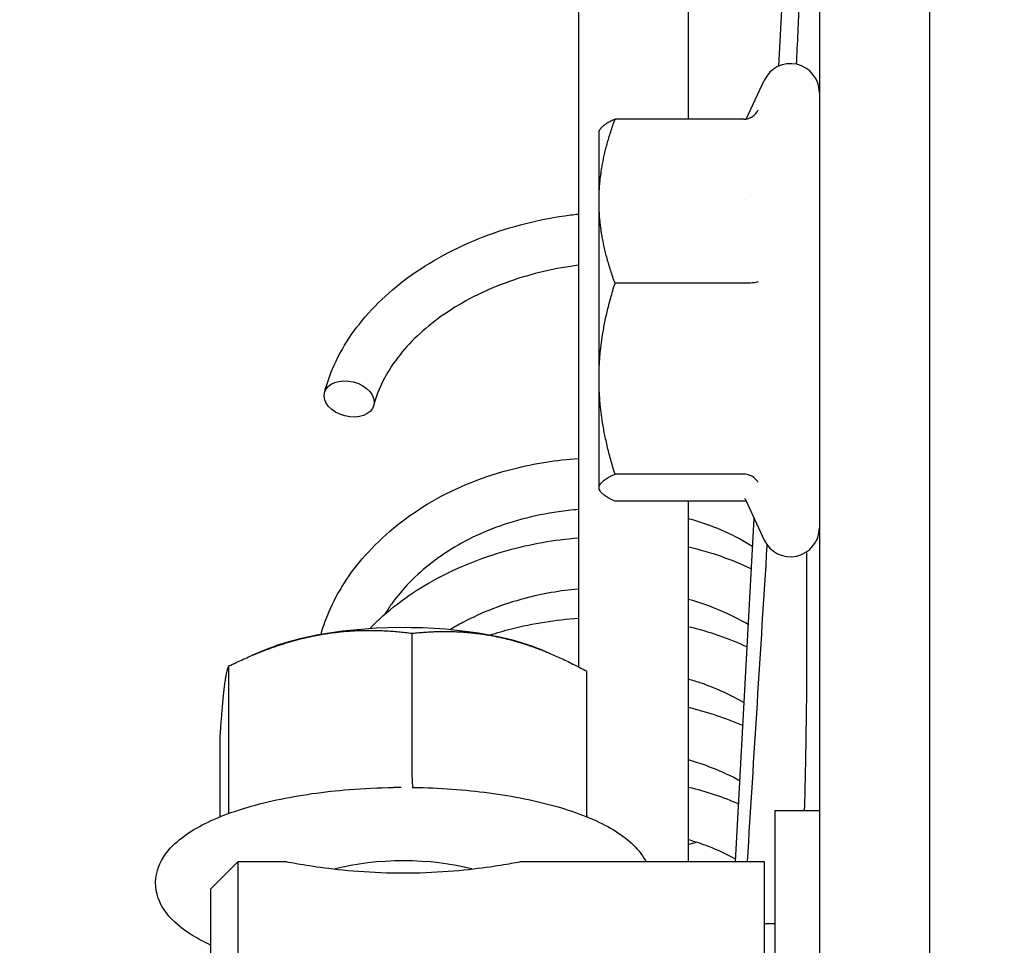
# Model space of a CAD drawing. Header units: millimetres. Extents: x 49320 to 60117, y -4209 to 20568.
# Tile 139 of 252: x 52404.47 to 52408.05, y 1688.68 to 1692.04. Entities that reach past the tile are written whole.
import ezdxf

# ---------------------------------------------------------------- set-up
doc = ezdxf.new("R2010")
doc.units = ezdxf.units.MM
doc.layers.add('_mt_hatch żelbet', color=8, linetype='Continuous', lineweight=9)
doc.layers.add('_mt_widok', color=253, linetype='Continuous')
doc.layers.add('ARCATA', color=4, linetype='Continuous')

# ---------------------------------------------------------------- blocks, each defined once
blk = doc.blocks.new('WINDA 1 DZ')
at = {"layer": 'ARCATA', "color": 5, "true_color": 0x1414ff}
for p, q in [((169.925, 87.7172), (169.925, 82.7564)), ((170.325, 84.7442), (170.325, 87.7172)), ((170.6526, 84.9369), (170.8, 87.6565)), ((170.8, 86.9112), (170.8, 83.5191)), ((171.2, 86.9112), (171.2, 83.5191)), ((170.5344, 84.7449), (170.5998, 84.8853)), ((170.5344, 84.7449), (170.5998, 84.8853)), ((170.526, 84.7442), (170.0581, 84.7442)), ((170.526, 84.7442), (170.0581, 84.7442)), ((170, 84.7009), (170.0032, 84.7065)), ((170, 84.7009), (170.0032, 84.7065)), ((170, 84.4464), (170, 84.7009)), ((170, 84.4464), (170, 84.7009)), ((170, 83.8019), (170, 84.4464)), ((170, 83.8019), (170, 84.4464)), ((170.5274, 84.4509), (170.5275, 84.4509)), ((170.5274, 84.4509), (170.5275, 84.4509)), ((170.526, 84.1486), (170.0581, 84.1486)), ((170.526, 84.1486), (170.0581, 84.1486)), ((170, 83.4064), (170, 83.8019)), ((170, 83.4064), (170, 83.8019)), ((170.8, 83.5191), (170.8, 76.4648)), ((170.8, 83.5191), (170.8, 76.4648)), ((171.2, 83.5191), (171.2, 76.4648)), ((171.2, 83.5191), (171.2, 76.4648)), ((170.526, 83.4553), (170.0581, 83.4553)), ((170.526, 83.4553), (170.0581, 83.4553)), ((170, 83.4009), (170, 83.4064)), ((170, 83.4009), (170, 83.4064)), ((170, 83.4009), (170.0032, 83.3953)), ((170, 83.4009), (170.0032, 83.3953)), ((170.5705, 83.4224), (170.5705, 83.4224)), ((170.5705, 83.4224), (170.5705, 83.4224)), ((170.5301, 83.366), (170.5998, 83.2165)), ((170.5301, 83.366), (170.5998, 83.2165)), ((170.526, 83.3576), (170.0581, 83.3576)), ((170.526, 83.3576), (170.0581, 83.3576)), ((170.325, 82.049), (170.325, 83.3576)), ((170.325, 82.049), (170.325, 83.3576)), ((170.4961, 82.049), (170.5636, 83.2943)), ((170.4961, 82.049), (170.5636, 83.2943)), ((169.3219, 82.3533), (169.3219, 82.878)), ((169.3219, 82.3533), (169.3219, 82.878)), ((168.7851, 82.8162), (168.7399, 82.7971)), ((168.7851, 82.8162), (168.7399, 82.7971)), ((169.7949, 82.8162), (169.8224, 82.8046)), ((169.7949, 82.8162), (169.8224, 82.8046)), ((168.6566, 82.2347), (168.6566, 82.7593)), ((168.6566, 82.2347), (168.6566, 82.7593)), ((169.9554, 82.2158), (169.9554, 82.7404)), ((169.9554, 82.2158), (169.9554, 82.7404)), ((168.6246, 82.2118), (168.6246, 82.503)), ((168.6246, 82.2118), (168.6246, 82.503)), ((169.258, 82.3183), (169.2536, 82.3182)), ((169.258, 82.3183), (169.2536, 82.3182)), ((169.3234, 82.3183), (169.3264, 82.3182)), ((169.3234, 82.3183), (169.3264, 82.3182)), ((170.64, 77.413), (170.64, 82.235)), ((170.64, 82.235), (170.8, 82.235)), ((170.64, 77.413), (170.64, 82.235)), ((170.64, 82.235), (170.8, 82.235)), ((168.59, 81.949), (168.69, 82.049)), ((168.59, 81.949), (168.69, 82.049)), ((168.69, 77.9378), (168.69, 82.049)), ((168.69, 82.049), (168.865, 82.049)), ((168.69, 77.9378), (168.69, 82.049)), ((168.69, 82.049), (168.865, 82.049)), ((169.715, 82.049), (170.6, 82.049)), ((169.715, 82.049), (170.6, 82.049)), ((170.6, 82.049), (170.6, 77.599)), ((170.6, 82.049), (170.6, 77.599)), ((168.59, 81.949), (168.59, 77.8983)), ((168.59, 81.949), (168.59, 77.8983)), ((170.6, 81.824), (170.64, 81.824)), ((170.6, 81.824), (170.64, 81.824))]:
    blk.add_line(p, q, dxfattribs=at)
for centre, start, end in [((170.695, 84.8409), 0, 155), ((170.695, 84.8409), 0, 155), ((170.695, 83.2609), 205, 0), ((170.695, 83.2609), 205, 0)]:
    blk.add_arc(centre, 0.105, start, end, dxfattribs=at)
blk.add_ellipse((169.0929, 83.7286), major_axis=(-0.0896, 0.0229), ratio=0.687305, dxfattribs=at)
blk.add_ellipse((169.0929, 83.7286), major_axis=(-0.0896, 0.0229), ratio=0.687305, dxfattribs=at)
for centre, major_axis, start_param, end_param in [((169.29, 82.6763), (-0.65, 0), 4.14621, 5.193407), ((169.29, 82.6763), (-0.65, 0), 4.14621, 5.193407), ((169.29, 82.6763), (-0.65, 0), 5.193407, 5.601823), ((169.29, 82.6763), (-0.65, 0), 5.193407, 5.601823), ((169.29, 82.6763), (0.65, 0), 0.681362, 1.004617), ((169.29, 82.6763), (0.65, 0), 0.681362, 1.004617), ((169.29, 81.915), (0.4, 0), 0.901035, 2.240558), ((169.29, 81.915), (0.4, 0), 0.901035, 2.240558)]:
    blk.add_ellipse(centre, major_axis=major_axis, ratio=0.34175, start_param=start_param, end_param=end_param, dxfattribs=at)
for points, knots in [([(170.7171, 84.9435), (170.7209, 85.0201), (170.7246, 85.0976), (170.733, 85.288), (170.7376, 85.4017), (170.7453, 85.611), (170.7484, 85.7091), (170.753, 85.8777), (170.7544, 85.95), (170.755, 86.0182), (170.755, 86.0314), (170.755, 86.0432)], [0.465136, 0.465136, 0.465136, 0.465136, 0.694566, 0.694566, 1.04178, 1.04178, 1.392806, 1.392806, 1.748733, 1.748733, 1.843864, 1.843864, 1.843864, 1.843864]), ([(170.526, 84.7442), (170.5372, 84.7442), (170.548, 84.748), (170.566, 84.7603), (170.5731, 84.7687), (170.5778, 84.778)], [0.0000000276, 0.0000000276, 0.0000000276, 0.0000000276, 0.0003324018, 0.0003324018, 0.0006648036, 0.0006648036, 0.0006648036, 0.0006648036]), ([(170.526, 84.7442), (170.5372, 84.7442), (170.548, 84.748), (170.566, 84.7603), (170.5731, 84.7687), (170.5778, 84.778)], [0.0000000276, 0.0000000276, 0.0000000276, 0.0000000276, 0.0003324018, 0.0003324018, 0.0006648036, 0.0006648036, 0.0006648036, 0.0006648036]), ([(169.0033, 83.7515), (169.0232, 83.8288), (169.0599, 83.9048), (169.1617, 84.0456), (169.2289, 84.112), (169.3866, 84.228), (169.48, 84.2785), (169.6792, 84.3553), (169.7876, 84.3825), (169.9057, 84.3977), (169.9154, 84.3988), (169.925, 84.3998)], [0, 0, 0, 0, 0.306718, 0.306718, 0.622651, 0.622651, 0.949637, 0.949637, 1.277989, 1.277989, 1.307012, 1.307012, 1.307012, 1.307012]), ([(169.0033, 83.7515), (169.0232, 83.8288), (169.0599, 83.9048), (169.1617, 84.0456), (169.2289, 84.112), (169.3866, 84.228), (169.48, 84.2785), (169.6792, 84.3553), (169.7876, 84.3825), (169.9057, 84.3977), (169.9154, 84.3988), (169.925, 84.3998)], [0, 0, 0, 0, 0.306718, 0.306718, 0.622651, 0.622651, 0.949637, 0.949637, 1.277989, 1.277989, 1.307012, 1.307012, 1.307012, 1.307012]), ([(169.925, 84.2138), (169.9156, 84.2127), (169.9062, 84.2114), (169.8101, 84.1972), (169.7237, 84.1746), (169.5651, 84.1131), (169.4909, 84.0736), (169.3645, 83.9838), (169.3106, 83.9325), (169.2269, 83.8231), (169.1974, 83.7635), (169.1825, 83.7056)], [1.368818, 1.368818, 1.368818, 1.368818, 1.397166, 1.397166, 1.660418, 1.660418, 1.923601, 1.923601, 2.185396, 2.185396, 2.461279, 2.461279, 2.461279, 2.461279]), ([(169.925, 84.2138), (169.9156, 84.2127), (169.9062, 84.2114), (169.8101, 84.1972), (169.7237, 84.1746), (169.5651, 84.1131), (169.4909, 84.0736), (169.3645, 83.9838), (169.3106, 83.9325), (169.2269, 83.8231), (169.1974, 83.7635), (169.1825, 83.7056)], [1.368818, 1.368818, 1.368818, 1.368818, 1.397166, 1.397166, 1.660418, 1.660418, 1.923601, 1.923601, 2.185396, 2.185396, 2.461279, 2.461279, 2.461279, 2.461279]), ([(170.5778, 84.1533), (170.5731, 84.152), (170.566, 84.1508), (170.548, 84.1491), (170.5372, 84.1486), (170.526, 84.1486)], [-0.0000046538, -0.0000046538, -0.0000046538, -0.0000046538, 0.000330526, 0.000330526, 0.000665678, 0.000665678, 0.000665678, 0.000665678]), ([(170.5778, 84.1533), (170.5731, 84.152), (170.566, 84.1508), (170.548, 84.1491), (170.5372, 84.1486), (170.526, 84.1486)], [-0.0000046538, -0.0000046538, -0.0000046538, -0.0000046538, 0.000330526, 0.000330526, 0.000665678, 0.000665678, 0.000665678, 0.000665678]), ([(168.9907, 82.8735), (168.9996, 82.9057), (169.0111, 82.9374), (169.0579, 83.0407), (169.1046, 83.1097), (169.2257, 83.2419), (169.3045, 83.305), (169.4824, 83.4083), (169.5846, 83.449), (169.7665, 83.4945), (169.8458, 83.5069), (169.925, 83.5127)], [424.121911, 424.121911, 424.121911, 424.121911, 424.243249, 424.243249, 424.530587, 424.530587, 424.856341, 424.856341, 425.186645, 425.186645, 425.424096, 425.424096, 425.424096, 425.424096]), ([(168.9907, 82.8735), (168.9996, 82.9057), (169.0111, 82.9374), (169.0579, 83.0407), (169.1046, 83.1097), (169.2257, 83.2419), (169.3045, 83.305), (169.4824, 83.4083), (169.5846, 83.449), (169.7665, 83.4945), (169.8458, 83.5069), (169.925, 83.5127)], [424.121911, 424.121911, 424.121911, 424.121911, 424.243249, 424.243249, 424.530587, 424.530587, 424.856341, 424.856341, 425.186645, 425.186645, 425.424096, 425.424096, 425.424096, 425.424096]), ([(170.5778, 83.4262), (170.5778, 83.4262), (170.5778, 83.4262), (170.5778, 83.4262), (170.5778, 83.4262), (170.5778, 83.4262), (170.5778, 83.4262), (170.5778, 83.4262), (170.5778, 83.4262), (170.5778, 83.4263), (170.5777, 83.4263), (170.5776, 83.4265), (170.5775, 83.4267), (170.5772, 83.4273), (170.5769, 83.4278), (170.5756, 83.4298), (170.5745, 83.4313), (170.569, 83.4381), (170.5635, 83.4429), (170.5511, 83.4501), (170.5444, 83.4527), (170.5336, 83.4549), (170.5298, 83.4553), (170.526, 83.4553)], [0, 0, 0, 0, 0.00000105, 0.00000105, 0.00000546, 0.00000546, 0.00001104, 0.00001104, 0.00002031, 0.00002031, 0.0000518, 0.0000518, 0.00014375, 0.00014375, 0.00045571, 0.00045571, 0.00145539, 0.00145539, 0.00517187, 0.00517187, 0.00856567, 0.00856567, 0.01034659, 0.01034659, 0.01034659, 0.01034659]), ([(170.5778, 83.4262), (170.5778, 83.4262), (170.5778, 83.4262), (170.5778, 83.4262), (170.5778, 83.4262), (170.5778, 83.4262), (170.5778, 83.4262), (170.5778, 83.4262), (170.5778, 83.4262), (170.5778, 83.4263), (170.5777, 83.4263), (170.5776, 83.4265), (170.5775, 83.4267), (170.5772, 83.4273), (170.5769, 83.4278), (170.5756, 83.4298), (170.5745, 83.4313), (170.569, 83.4381), (170.5635, 83.4429), (170.5511, 83.4501), (170.5444, 83.4527), (170.5336, 83.4549), (170.5298, 83.4553), (170.526, 83.4553)], [0, 0, 0, 0, 0.00000105, 0.00000105, 0.00000546, 0.00000546, 0.00001104, 0.00001104, 0.00002031, 0.00002031, 0.0000518, 0.0000518, 0.00014375, 0.00014375, 0.00045571, 0.00045571, 0.00145539, 0.00145539, 0.00517187, 0.00517187, 0.00856567, 0.00856567, 0.01034659, 0.01034659, 0.01034659, 0.01034659]), ([(169.925, 83.3272), (169.9011, 83.3252), (169.8772, 83.3225), (169.7637, 83.3062), (169.6745, 83.2829), (169.5203, 83.2192), (169.4522, 83.1797), (169.3354, 83.0898), (169.2852, 83.0382), (169.2381, 82.9718), (169.23, 82.9594), (169.2224, 82.9468)], [1.2743424, 1.2743424, 1.2743424, 1.2743424, 1.3461087, 1.3461087, 1.6187073, 1.6187073, 1.8699639, 1.8699639, 2.1236281, 2.1236281, 2.180751, 2.180751, 2.180751, 2.180751]), ([(169.925, 83.3272), (169.9011, 83.3252), (169.8772, 83.3225), (169.7637, 83.3062), (169.6745, 83.2829), (169.5203, 83.2192), (169.4522, 83.1797), (169.3354, 83.0898), (169.2852, 83.0382), (169.2381, 82.9718), (169.23, 82.9594), (169.2224, 82.9468)], [1.2743424, 1.2743424, 1.2743424, 1.2743424, 1.3461087, 1.3461087, 1.6187073, 1.6187073, 1.8699639, 1.8699639, 2.1236281, 2.1236281, 2.180751, 2.180751, 2.180751, 2.180751]), ([(170.558, 83.1917), (170.497, 83.2313), (170.424, 83.2651), (170.3378, 83.2905), (170.3314, 83.2923), (170.325, 83.294)], [0.5717561, 0.5717561, 0.5717561, 0.5717561, 0.8419408, 0.8419408, 0.8633813, 0.8633813, 0.8633813, 0.8633813]), ([(170.558, 83.1917), (170.497, 83.2313), (170.424, 83.2651), (170.3378, 83.2905), (170.3314, 83.2923), (170.325, 83.294)], [0.5717561, 0.5717561, 0.5717561, 0.5717561, 0.8419408, 0.8419408, 0.8633813, 0.8633813, 0.8633813, 0.8633813]), ([(169.1677, 82.8944), (169.2284, 82.9582), (169.3024, 83.0144), (169.4699, 83.1107), (169.5666, 83.1507), (169.7501, 83.202), (169.8376, 83.2176), (169.925, 83.2242)], [418.3656217, 418.3656217, 418.3656217, 418.3656217, 418.6640355, 418.6640355, 418.9813171, 418.9813171, 419.2431739, 419.2431739, 419.2431739, 419.2431739]), ([(169.1677, 82.8944), (169.2284, 82.9582), (169.3024, 83.0144), (169.4699, 83.1107), (169.5666, 83.1507), (169.7501, 83.202), (169.8376, 83.2176), (169.925, 83.2242)], [418.3656217, 418.3656217, 418.3656217, 418.3656217, 418.6640355, 418.6640355, 418.9813171, 418.9813171, 419.2431739, 419.2431739, 419.2431739, 419.2431739]), ([(169.925, 83.0385), (169.8593, 83.0327), (169.7937, 83.0212), (169.6512, 82.9834), (169.5743, 82.9535), (169.4895, 82.9087), (169.474, 82.8999), (169.4588, 82.8908)], [6.490136, 6.490136, 6.490136, 6.490136, 6.6871866, 6.6871866, 6.9388641, 6.9388641, 6.9968371, 6.9968371, 6.9968371, 6.9968371]), ([(169.925, 83.0385), (169.8593, 83.0327), (169.7937, 83.0212), (169.6512, 82.9834), (169.5743, 82.9535), (169.4895, 82.9087), (169.474, 82.8999), (169.4588, 82.8908)], [6.490136, 6.490136, 6.490136, 6.490136, 6.6871866, 6.6871866, 6.9388641, 6.9388641, 6.9968371, 6.9968371, 6.9968371, 6.9968371]), ([(170.5427, 82.9089), (170.5189, 82.9231), (170.4936, 82.9364), (170.4231, 82.9689), (170.3752, 82.9865), (170.325, 83.0008)], [5.8092265, 5.8092265, 5.8092265, 5.8092265, 5.9097027, 5.9097027, 6.0774353, 6.0774353, 6.0774353, 6.0774353]), ([(170.5427, 82.9089), (170.5189, 82.9231), (170.4936, 82.9364), (170.4231, 82.9689), (170.3752, 82.9865), (170.325, 83.0008)], [5.8092265, 5.8092265, 5.8092265, 5.8092265, 5.9097027, 5.9097027, 6.0774353, 6.0774353, 6.0774353, 6.0774353]), ([(169.603, 82.871), (169.6289, 82.8794), (169.6552, 82.8871), (169.7605, 82.9139), (169.8428, 82.9268), (169.925, 82.9326)], [412.7331066, 412.7331066, 412.7331066, 412.7331066, 412.816022, 412.816022, 413.0623938, 413.0623938, 413.0623938, 413.0623938]), ([(169.603, 82.871), (169.6289, 82.8794), (169.6552, 82.8871), (169.7605, 82.9139), (169.8428, 82.9268), (169.925, 82.9326)], [412.7331066, 412.7331066, 412.7331066, 412.7331066, 412.816022, 412.816022, 413.0623938, 413.0623938, 413.0623938, 413.0623938]), ([(170.7465, 82.235), (170.7478, 82.2843), (170.749, 82.3333), (170.7524, 82.4968), (170.754, 82.6096), (170.7549, 82.7476), (170.755, 82.7829), (170.755, 82.8167)], [1.209476, 1.209476, 1.209476, 1.209476, 1.3570696, 1.3570696, 1.7121224, 1.7121224, 1.8401969, 1.8401969, 1.8401969, 1.8401969]), ([(170.7465, 82.235), (170.7478, 82.2843), (170.749, 82.3333), (170.7524, 82.4968), (170.754, 82.6096), (170.7549, 82.7476), (170.755, 82.7829), (170.755, 82.8167)], [1.209476, 1.209476, 1.209476, 1.209476, 1.3570696, 1.3570696, 1.7121224, 1.7121224, 1.8401969, 1.8401969, 1.8401969, 1.8401969]), ([(170.5273, 82.625), (170.4807, 82.6527), (170.4285, 82.677), (170.357, 82.7015), (170.3411, 82.7064), (170.325, 82.711)], [11.0440292, 11.0440292, 11.0440292, 11.0440292, 11.2400275, 11.2400275, 11.2940122, 11.2940122, 11.2940122, 11.2940122]), ([(170.5273, 82.625), (170.4807, 82.6527), (170.4285, 82.677), (170.357, 82.7015), (170.3411, 82.7064), (170.325, 82.711)], [11.0440292, 11.0440292, 11.0440292, 11.0440292, 11.2400275, 11.2400275, 11.2940122, 11.2940122, 11.2940122, 11.2940122]), ([(170.5119, 82.3418), (170.5037, 82.3464), (170.4952, 82.3509), (170.4374, 82.38), (170.3827, 82.4013), (170.325, 82.418)], [16.2804695, 16.2804695, 16.2804695, 16.2804695, 16.3142814, 16.3142814, 16.5081583, 16.5081583, 16.5081583, 16.5081583]), ([(170.5119, 82.3418), (170.5037, 82.3464), (170.4952, 82.3509), (170.4374, 82.38), (170.3827, 82.4013), (170.325, 82.418)], [16.2804695, 16.2804695, 16.2804695, 16.2804695, 16.3142814, 16.3142814, 16.5081583, 16.5081583, 16.5081583, 16.5081583]), ([(169.3219, 82.3533), (169.3219, 82.3422), (169.3221, 82.3332), (169.3225, 82.3272), (169.3228, 82.3212), (169.3232, 82.3183), (169.3237, 82.3183)], [0.0000000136, 0.0000000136, 0.0000000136, 0.0000000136, 0.0003491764, 0.0003491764, 0.0003491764, 0.0006983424, 0.0006983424, 0.0006983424, 0.0006983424]), ([(169.3219, 82.3533), (169.3219, 82.3422), (169.3221, 82.3332), (169.3225, 82.3272), (169.3228, 82.3212), (169.3232, 82.3183), (169.3237, 82.3183)], [0.0000000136, 0.0000000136, 0.0000000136, 0.0000000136, 0.0003491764, 0.0003491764, 0.0003491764, 0.0006983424, 0.0006983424, 0.0006983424, 0.0006983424]), ([(168.59, 81.746), (168.5661, 81.757), (168.5441, 81.7687), (168.4697, 81.8146), (168.4276, 81.8534), (168.3892, 81.9381), (168.3857, 81.9793), (168.4065, 82.0508), (168.4268, 82.081), (168.4912, 82.1449), (168.542, 82.176), (168.6681, 82.2312), (168.7446, 82.2546), (168.9112, 82.2905), (169.0007, 82.3033), (169.1462, 82.3149), (169.1998, 82.3175), (169.2536, 82.3182)], [8.220822, 8.220822, 8.220822, 8.220822, 8.35248, 8.35248, 8.704958, 8.704958, 8.957645, 8.957645, 9.189669, 9.189669, 9.521374, 9.521374, 9.867119, 9.867119, 10.199357, 10.199357, 10.387119, 10.387119, 10.387119, 10.387119]), ([(168.59, 81.746), (168.5661, 81.757), (168.5441, 81.7687), (168.4697, 81.8146), (168.4276, 81.8534), (168.3892, 81.9381), (168.3857, 81.9793), (168.4065, 82.0508), (168.4268, 82.081), (168.4912, 82.1449), (168.542, 82.176), (168.6681, 82.2312), (168.7446, 82.2546), (168.9112, 82.2905), (169.0007, 82.3033), (169.1462, 82.3149), (169.1998, 82.3175), (169.2536, 82.3182)], [8.220822, 8.220822, 8.220822, 8.220822, 8.35248, 8.35248, 8.704958, 8.704958, 8.957645, 8.957645, 9.189669, 9.189669, 9.521374, 9.521374, 9.867119, 9.867119, 10.199357, 10.199357, 10.387119, 10.387119, 10.387119, 10.387119]), ([(169.3264, 82.3182), (169.4201, 82.3169), (169.5131, 82.3103), (169.6894, 82.2869), (169.7725, 82.2702), (169.922, 82.2273), (169.988, 82.2011), (170.0982, 82.1378), (170.1424, 82.1004), (170.1691, 82.0516), (170.1698, 82.0503), (170.1704, 82.049)], [4.188486, 4.188486, 4.188486, 4.188486, 4.51538, 4.51538, 4.844288, 4.844288, 5.180452, 5.180452, 5.532252, 5.532252, 5.541942, 5.541942, 5.541942, 5.541942]), ([(169.3264, 82.3182), (169.4201, 82.3169), (169.5131, 82.3103), (169.6894, 82.2869), (169.7725, 82.2702), (169.922, 82.2273), (169.988, 82.2011), (170.0982, 82.1378), (170.1424, 82.1004), (170.1691, 82.0516), (170.1698, 82.0503), (170.1704, 82.049)], [4.188486, 4.188486, 4.188486, 4.188486, 4.51538, 4.51538, 4.844288, 4.844288, 5.180452, 5.180452, 5.532252, 5.532252, 5.541942, 5.541942, 5.541942, 5.541942]), ([(170.4965, 82.0578), (170.4656, 82.0748), (170.4325, 82.0902), (170.3743, 82.1127), (170.35, 82.1208), (170.325, 82.1281)], [21.5151201, 21.5151201, 21.5151201, 21.5151201, 21.6405648, 21.6405648, 21.72457, 21.72457, 21.72457, 21.72457]), ([(170.4965, 82.0578), (170.4656, 82.0748), (170.4325, 82.0902), (170.3743, 82.1127), (170.35, 82.1208), (170.325, 82.1281)], [21.5151201, 21.5151201, 21.5151201, 21.5151201, 21.6405648, 21.6405648, 21.72457, 21.72457, 21.72457, 21.72457]), ([(168.865, 82.049), (168.865, 82.049), (168.8757, 82.0468), (168.9191, 82.0391), (168.9518, 82.0337), (169.0271, 82.0234), (169.0748, 82.0179), (169.1795, 82.0101), (169.2365, 82.0079), (169.29, 82.0079), (169.3435, 82.0079), (169.4005, 82.0101), (169.5052, 82.0179), (169.5529, 82.0234), (169.6282, 82.0337), (169.6609, 82.0391), (169.7043, 82.0468), (169.715, 82.049), (169.715, 82.049), (169.715, 82.049), (169.715, 82.049)], [1.926201, 1.926201, 1.926201, 1.926201, 2.086714, 2.086714, 2.247227, 2.247227, 2.407747, 2.407747, 2.568268, 2.568268, 2.568268, 2.728788, 2.728788, 2.889309, 2.889309, 3.049822, 3.049822, 3.210335, 3.210335, 3.210974, 3.210974, 3.210974, 3.210974]), ([(168.865, 82.049), (168.865, 82.049), (168.8757, 82.0468), (168.9191, 82.0391), (168.9518, 82.0337), (169.0271, 82.0234), (169.0748, 82.0179), (169.1795, 82.0101), (169.2365, 82.0079), (169.29, 82.0079), (169.3435, 82.0079), (169.4005, 82.0101), (169.5052, 82.0179), (169.5529, 82.0234), (169.6282, 82.0337), (169.6609, 82.0391), (169.7043, 82.0468), (169.715, 82.049), (169.715, 82.049), (169.715, 82.049), (169.715, 82.049)], [1.926201, 1.926201, 1.926201, 1.926201, 2.086714, 2.086714, 2.247227, 2.247227, 2.407747, 2.407747, 2.568268, 2.568268, 2.568268, 2.728788, 2.728788, 2.889309, 2.889309, 3.049822, 3.049822, 3.210335, 3.210335, 3.210974, 3.210974, 3.210974, 3.210974])]:
    blk.add_open_spline(points, degree=3, knots=knots, dxfattribs=at)
for points, weights in [([(170, 84.4464), (170, 84.5846), (170.0581, 84.7442)], [1.83401555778, 1.83401555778, 1.70233916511]), ([(170, 84.4464), (170, 84.5846), (170.0581, 84.7442)], [1.83401555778, 1.83401555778, 1.70233916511]), ([(170.0581, 84.7442), (170.0134, 84.7241), (170.0032, 84.7065)], [1.70233916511, 1.80190364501, 1.82618442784]), ([(170.0581, 84.7442), (170.0134, 84.7241), (170.0032, 84.7065)], [1.70233916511, 1.80190364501, 1.82618442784]), ([(170.0581, 84.1486), (170, 84.3082), (170, 84.4464)], [1.70233916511, 1.83401555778, 1.83401555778]), ([(170.0581, 84.1486), (170, 84.3082), (170, 84.4464)], [1.70233916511, 1.83401555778, 1.83401555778]), ([(170, 83.8019), (170, 83.9628), (170.0581, 84.1486)], [1.83401560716, 1.83401560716, 1.70233921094]), ([(170, 83.8019), (170, 83.9628), (170.0581, 84.1486)], [1.83401560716, 1.83401560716, 1.70233921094]), ([(170.0581, 83.4553), (170, 83.641), (170, 83.8019)], [1.70233921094, 1.83401560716, 1.83401560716]), ([(170.0581, 83.4553), (170, 83.641), (170, 83.8019)], [1.70233921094, 1.83401560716, 1.83401560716]), ([(170, 83.4064), (170, 83.4291), (170.0581, 83.4553)], [1.83401555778, 1.83401555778, 1.70233916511]), ([(170, 83.4064), (170, 83.4291), (170.0581, 83.4553)], [1.83401555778, 1.83401555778, 1.70233916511]), ([(170.0581, 83.3576), (170, 83.3837), (170, 83.4064)], [1.70233916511, 1.83401555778, 1.83401555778]), ([(170.0581, 83.3576), (170, 83.3837), (170, 83.4064)], [1.70233916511, 1.83401555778, 1.83401555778]), ([(168.6566, 82.7593), (168.8349, 82.8457), (168.9893, 82.8732)], [1.81405924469, 1.95437721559, 1.95437721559]), ([(168.6566, 82.7593), (168.8349, 82.8457), (168.9893, 82.8732)], [1.81405924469, 1.95437721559, 1.95437721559]), ([(168.9893, 82.8732), (169.1437, 82.9007), (169.3219, 82.878)], [1.95437721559, 1.95437721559, 1.81405924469]), ([(168.9893, 82.8732), (169.1437, 82.9007), (169.3219, 82.878)], [1.95437721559, 1.95437721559, 1.81405924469]), ([(169.3219, 82.878), (169.4917, 82.8957), (169.6387, 82.8637)], [1.81407610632, 1.95439538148, 1.95439538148]), ([(169.3219, 82.878), (169.4917, 82.8957), (169.6387, 82.8637)], [1.81407610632, 1.95439538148, 1.95439538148]), ([(169.6387, 82.8637), (169.7857, 82.8318), (169.9554, 82.7404)], [1.95439538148, 1.95439538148, 1.81407610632]), ([(169.6387, 82.8637), (169.7857, 82.8318), (169.9554, 82.7404)], [1.95439538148, 1.95439538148, 1.81407610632]), ([(168.6406, 82.6857), (168.648, 82.7452), (168.6566, 82.7593)], [1.95437721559, 1.95437721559, 1.81405924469]), ([(168.6406, 82.6857), (168.648, 82.7452), (168.6566, 82.7593)], [1.95437721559, 1.95437721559, 1.81405924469]), ([(168.6246, 82.503), (168.6332, 82.6263), (168.6406, 82.6857)], [1.81405924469, 1.95437721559, 1.95437721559]), ([(168.6246, 82.503), (168.6332, 82.6263), (168.6406, 82.6857)], [1.81405924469, 1.95437721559, 1.95437721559])]:
    blk.add_rational_spline(points, weights, degree=2, dxfattribs=at)
for points in [[(170.5299, 83.3665), (170.5296, 83.3671), (170.5294, 83.3673), (170.5294, 83.3673)], [(170.5299, 83.3665), (170.5296, 83.3671), (170.5294, 83.3673), (170.5294, 83.3673)], [(170.5301, 83.366), (170.5301, 83.366), (170.5301, 83.366), (170.5301, 83.366)], [(170.5301, 83.366), (170.5301, 83.366), (170.5301, 83.366), (170.5301, 83.366)], [(170.5344, 83.3569), (170.5316, 83.3573), (170.5288, 83.3576), (170.526, 83.3576)], [(170.5344, 83.3569), (170.5316, 83.3573), (170.5288, 83.3576), (170.526, 83.3576)], [(170.325, 83.1918), (170.4056, 83.1725), (170.483, 83.1456), (170.5537, 83.1122)], [(170.325, 83.1918), (170.4056, 83.1725), (170.483, 83.1456), (170.5537, 83.1122)], [(170.5389, 82.049), (170.5629, 82.432), (170.5869, 82.815), (170.6109, 83.1981)], [(170.5389, 82.049), (170.5629, 82.432), (170.5869, 82.815), (170.6109, 83.1981)], [(170.755, 82.8167), (170.755, 82.938), (170.755, 83.0574), (170.755, 83.1747)], [(170.755, 82.8167), (170.755, 82.938), (170.755, 83.0574), (170.755, 83.1747)], [(170.325, 82.9022), (170.4001, 82.8845), (170.4723, 82.8594), (170.5383, 82.8283)], [(170.325, 82.9022), (170.4001, 82.8845), (170.4723, 82.8594), (170.5383, 82.8283)], [(170.325, 82.6094), (170.3941, 82.5925), (170.4608, 82.57), (170.5228, 82.5426)], [(170.325, 82.6094), (170.3941, 82.5925), (170.4608, 82.57), (170.5228, 82.5426)], [(169.2817, 82.3185), (169.2738, 82.3185), (169.266, 82.3184), (169.258, 82.3183)], [(169.2817, 82.3185), (169.2738, 82.3185), (169.266, 82.3184), (169.258, 82.3183)], [(169.3234, 82.3183), (169.3228, 82.3183), (169.3221, 82.3183), (169.3214, 82.3183)], [(169.3234, 82.3183), (169.3228, 82.3183), (169.3221, 82.3183), (169.3214, 82.3183)], [(170.325, 82.3196), (170.3887, 82.3043), (170.4501, 82.2836), (170.5074, 82.2584)], [(170.325, 82.3196), (170.3887, 82.3043), (170.4501, 82.2836), (170.5074, 82.2584)], [(168.6552, 82.2236), (168.6561, 82.2271), (168.6566, 82.2308), (168.6566, 82.2347)], [(168.6552, 82.2236), (168.6561, 82.2271), (168.6566, 82.2308), (168.6566, 82.2347)], [(169.9554, 82.2158), (169.9554, 82.2144), (169.9554, 82.2131), (169.9556, 82.2117)], [(169.9554, 82.2158), (169.9554, 82.2144), (169.9554, 82.2131), (169.9556, 82.2117)], [(170.325, 82.1113), (170.3344, 82.1139), (170.3438, 82.1167), (170.353, 82.1195)], [(170.325, 82.1113), (170.3344, 82.1139), (170.3438, 82.1167), (170.353, 82.1195)], [(168.865, 82.049), (168.865, 82.049), (168.865, 82.049), (168.865, 82.049)], [(168.865, 82.049), (168.865, 82.049), (168.865, 82.049), (168.865, 82.049)]]:
    blk.add_open_spline(points, degree=3, dxfattribs=at)

msp = doc.modelspace()

# ---------------------------------------------------------------- hatches: boundary and pattern name
at = {"layer": '_mt_hatch żelbet', "ltscale": 2, "transparency": 33554687}
h = msp.add_hatch(dxfattribs=at)
h.set_pattern_fill('ANSI36', color=8)
h.set_pattern_definition([(45, (55916.924, 5082.696), (1.683798, 6.173926), [7.9375, -1.5875, 0, -1.5875])])
edge = h.paths.add_edge_path()
edge.add_line((52283.3224, 1621.9329), (52251.5763, 1621.9329))
edge.add_line((52251.5763, 1621.9329), (52251.5763, 1704.3329))
edge.add_line((52251.5763, 1704.3329), (52249.7263, 1704.3329))
edge.add_line((52249.7263, 1704.3329), (52249.6763, 1704.3829))
edge.add_arc((52249.6263, 1704.3829), 0.05, 0, 90)
edge.add_line((52249.6263, 1704.4329), (52247.1263, 1704.4329))
edge.add_line((52247.1263, 1704.4329), (52247.1263, 1704.3579))
edge.add_line((52247.1263, 1704.3579), (52247.1013, 1704.3329))
edge.add_line((52247.1013, 1704.3329), (52246.9013, 1704.3329))
edge.add_line((52246.9013, 1704.3329), (52246.8763, 1704.3579))
edge.add_line((52246.8763, 1704.3579), (52246.8763, 1704.4329))
edge.add_line((52246.8763, 1704.4329), (52246.8263, 1704.4329))
edge.add_line((52246.8263, 1704.4329), (52246.8263, 1705.4329))
edge.add_line((52246.8263, 1705.4329), (52246.8763, 1705.4329))
edge.add_line((52246.8763, 1705.4329), (52246.8763, 1705.5079))
edge.add_line((52246.8763, 1705.5079), (52246.9013, 1705.5329))
edge.add_line((52246.9013, 1705.5329), (52247.1013, 1705.5329))
edge.add_line((52247.1013, 1705.5329), (52247.1263, 1705.5079))
edge.add_line((52247.1263, 1705.5079), (52247.1263, 1705.4329))
edge.add_line((52247.1263, 1705.4329), (52249.6263, 1705.4329))
edge.add_arc((52249.6263, 1705.4829), 0.05, 270, 360)
edge.add_line((52249.6763, 1705.4829), (52249.7263, 1705.5329))
edge.add_line((52249.7263, 1705.5329), (52251.5763, 1705.5329))
edge.add_line((52251.5763, 1705.5329), (52251.5763, 1712.3329))
edge.add_line((52251.5763, 1712.3329), (52249.7263, 1712.3329))
edge.add_line((52249.7263, 1712.3329), (52249.6763, 1712.3829))
edge.add_arc((52249.6263, 1712.3829), 0.05, 0, 90)
edge.add_line((52249.6263, 1712.4329), (52247.1263, 1712.4329))
edge.add_line((52247.1263, 1712.4329), (52247.1263, 1712.3579))
edge.add_line((52247.1263, 1712.3579), (52247.1013, 1712.3329))
edge.add_line((52247.1013, 1712.3329), (52246.9013, 1712.3329))
edge.add_line((52246.9013, 1712.3329), (52246.8763, 1712.3579))
edge.add_line((52246.8763, 1712.3579), (52246.8763, 1712.4329))
edge.add_line((52246.8763, 1712.4329), (52246.8263, 1712.4329))
edge.add_line((52246.8263, 1712.4329), (52246.8263, 1712.3079))
edge.add_arc((52246.8013, 1712.3079), 0.025, 270, 360, ccw=False)
edge.add_line((52246.8013, 1712.2829), (52245.4513, 1712.2829))
edge.add_arc((52245.4513, 1712.3079), 0.025, 180, 270, ccw=False)
edge.add_line((52245.4263, 1712.33), (52245.4263, 1712.429))
edge.add_line((52245.4263, 1712.429), (52244.1918, 1712.3329))
edge.add_arc((52244.1763, 1712.5323), 0.2, 180, 274.4517, ccw=False)
edge.add_line((52243.9763, 1712.5323), (52243.9763, 1713.3335))
edge.add_arc((52244.1763, 1713.3335), 0.2, 85.5483, 180, ccw=False)
edge.add_line((52244.1918, 1713.5329), (52245.4263, 1713.4368))
edge.add_line((52245.4263, 1713.4368), (52245.4263, 1713.5573))
edge.add_arc((52245.4513, 1713.5579), 0.025, 90, 180, ccw=False)
edge.add_line((52245.4513, 1713.5829), (52246.8013, 1713.5829))
edge.add_arc((52246.8013, 1713.5579), 0.025, 0, 90, ccw=False)
edge.add_line((52246.8263, 1713.5579), (52246.8263, 1713.4329))
edge.add_line((52246.8263, 1713.4329), (52246.8763, 1713.4329))
edge.add_line((52246.8763, 1713.4329), (52246.8763, 1713.5079))
edge.add_line((52246.8763, 1713.5079), (52246.9013, 1713.5329))
edge.add_line((52246.9013, 1713.5329), (52247.1013, 1713.5329))
edge.add_line((52247.1013, 1713.5329), (52247.1263, 1713.5079))
edge.add_line((52247.1263, 1713.5079), (52247.1263, 1713.4329))
edge.add_line((52247.1263, 1713.4329), (52249.6263, 1713.4329))
edge.add_arc((52249.6263, 1713.4829), 0.05, 270, 360)
edge.add_line((52249.6763, 1713.4829), (52249.7263, 1713.5329))
edge.add_line((52249.7263, 1713.5329), (52251.5763, 1713.5329))
edge.add_line((52251.5763, 1713.5329), (52251.5763, 1778.6829))
edge.add_line((52251.5763, 1778.6829), (52249.7263, 1778.6829))
edge.add_line((52249.7263, 1778.6829), (52249.6763, 1778.7329))
edge.add_arc((52249.6263, 1778.7329), 0.05, 0, 90)
edge.add_line((52249.6263, 1778.7829), (52247.1263, 1778.7829))
edge.add_line((52247.1263, 1778.7829), (52247.1263, 1778.7079))
edge.add_line((52247.1263, 1778.7079), (52247.1013, 1778.6829))
edge.add_line((52247.1013, 1778.6829), (52246.9013, 1778.6829))
edge.add_line((52246.9013, 1778.6829), (52246.8763, 1778.7079))
edge.add_line((52246.8763, 1778.7079), (52246.8763, 1778.7829))
edge.add_line((52246.8763, 1778.7829), (52246.8263, 1778.7829))
edge.add_line((52246.8263, 1778.7829), (52246.8263, 1778.6579))
edge.add_arc((52246.8013, 1778.6579), 0.025, 270, 360, ccw=False)
edge.add_line((52246.8013, 1778.6329), (52245.4513, 1778.6329))
edge.add_arc((52245.4513, 1778.6579), 0.025, 180, 270, ccw=False)
edge.add_line((52245.4263, 1778.6579), (52245.4263, 1778.779))
edge.add_line((52245.4263, 1778.779), (52244.6918, 1778.6829))
edge.add_arc((52244.6763, 1778.8823), 0.2, 180, 274.4517, ccw=False)
edge.add_line((52244.4763, 1778.8823), (52244.4763, 1779.6835))
edge.add_arc((52244.6763, 1779.6835), 0.2, 85.5483, 180, ccw=False)
edge.add_line((52244.6918, 1779.8829), (52245.4263, 1779.7868))
edge.add_line((52245.4263, 1779.7868), (52245.4263, 1779.9079))
edge.add_arc((52245.4513, 1779.9079), 0.025, 90, 180, ccw=False)
edge.add_line((52245.4513, 1779.9329), (52246.8013, 1779.9329))
edge.add_arc((52246.8013, 1779.9079), 0.025, 0, 90, ccw=False)
edge.add_line((52246.8263, 1779.9079), (52246.8263, 1779.7829))
edge.add_line((52246.8263, 1779.7829), (52246.8763, 1779.7829))
edge.add_line((52246.8763, 1779.7829), (52246.8763, 1779.8579))
edge.add_line((52246.8763, 1779.8579), (52246.9013, 1779.8829))
edge.add_line((52246.9013, 1779.8829), (52247.1013, 1779.8829))
edge.add_line((52247.1013, 1779.8829), (52247.1263, 1779.8579))
edge.add_line((52247.1263, 1779.8579), (52247.1263, 1779.7829))
edge.add_line((52247.1263, 1779.7829), (52249.6263, 1779.7829))
edge.add_arc((52249.6263, 1779.8329), 0.05, 270, 360)
edge.add_line((52249.6763, 1779.8329), (52249.7263, 1779.8829))
edge.add_line((52249.7263, 1779.8829), (52251.5763, 1779.8829))
edge.add_line((52251.5763, 1779.8829), (52251.5763, 1788.7829))
edge.add_line((52251.5763, 1788.7829), (52249.7263, 1788.7829))
edge.add_line((52249.7263, 1788.7829), (52249.6763, 1788.8329))
edge.add_arc((52249.6263, 1788.8329), 0.05, 0, 90)
edge.add_line((52249.6263, 1788.8829), (52247.1263, 1788.8829))
edge.add_line((52247.1263, 1788.8829), (52247.1263, 1788.8079))
edge.add_line((52247.1263, 1788.8079), (52247.1013, 1788.7829))
edge.add_line((52247.1013, 1788.7829), (52246.9013, 1788.7829))
edge.add_line((52246.9013, 1788.7829), (52246.8763, 1788.8079))
edge.add_line((52246.8763, 1788.8079), (52246.8763, 1788.8829))
edge.add_line((52246.8763, 1788.8829), (52246.8263, 1788.8829))
edge.add_line((52246.8263, 1788.8829), (52246.8263, 1788.7579))
edge.add_arc((52246.8013, 1788.7579), 0.025, 270, 360, ccw=False)
edge.add_line((52246.8013, 1788.7329), (52246.4455, 1788.7329))
edge.add_spline(control_points=[(52246.4364, 1788.7439), (52246.4364, 1788.7439), (52246.4363, 1788.744), (52246.4357, 1788.7442), (52246.4348, 1788.7446), (52246.4317, 1788.7456), (52246.4291, 1788.7463), (52246.4222, 1788.7479), (52246.4176, 1788.7487), (52246.4069, 1788.7502), (52246.4009, 1788.7509), (52246.3886, 1788.7517), (52246.3824, 1788.7519), (52246.3763, 1788.7519)], knot_values=[0.024008, 0.024008, 0.024008, 0.024008, 0.028269, 0.028269, 0.039404, 0.039404, 0.055597, 0.055597, 0.075883, 0.075883, 0.097542, 0.097542, 0.117485, 0.117485, 0.117485, 0.117485], degree=3, periodic=0)
edge.add_line((52246.3763, 1788.7519), (52245.5763, 1788.7519))
edge.add_spline(control_points=[(52245.5763, 1788.7346), (52245.5705, 1788.7346), (52245.5646, 1788.7347), (52245.5452, 1788.7349), (52245.5321, 1788.7352), (52245.5073, 1788.7364), (52245.4957, 1788.7373), (52245.4748, 1788.74), (52245.4654, 1788.7419), (52245.4509, 1788.7472), (52245.4454, 1788.7499), (52245.4364, 1788.7573), (52245.4329, 1788.7612), (52245.4277, 1788.7711), (52245.4263, 1788.7771), (52245.4263, 1788.7826)], knot_values=[0, 0, 0, 0, 0.0173, 0.0173, 0.057137, 0.057137, 0.096974, 0.096974, 0.13681, 0.13681, 0.163111, 0.163111, 0.180869, 0.180869, 0.199184, 0.199184, 0.199184, 0.199184], degree=3, periodic=0)
edge.add_line((52245.4263, 1788.7826), (52245.4263, 1788.879))
edge.add_line((52245.4263, 1788.879), (52244.6918, 1788.7829))
edge.add_arc((52244.6763, 1788.9823), 0.2, 180, 274.4517, ccw=False)
edge.add_line((52244.4763, 1788.9823), (52244.4763, 1789.7835))
edge.add_arc((52244.6763, 1789.7835), 0.2, 85.5483, 180, ccw=False)
edge.add_line((52244.6918, 1789.9829), (52245.4263, 1789.8868))
edge.add_line((52245.4263, 1789.8868), (52245.4263, 1790.0079))
edge.add_arc((52245.4513, 1790.0079), 0.025, 90, 180, ccw=False)
edge.add_line((52245.4513, 1790.0329), (52246.8013, 1790.0329))
edge.add_arc((52246.8013, 1790.0079), 0.025, 0, 90, ccw=False)
edge.add_line((52246.8263, 1790.0079), (52246.8263, 1789.8829))
edge.add_line((52246.8263, 1789.8829), (52246.8763, 1789.8829))
edge.add_line((52246.8763, 1789.8829), (52246.8763, 1789.9579))
edge.add_line((52246.8763, 1789.9579), (52246.9013, 1789.9829))
edge.add_line((52246.9013, 1789.9829), (52247.1013, 1789.9829))
edge.add_line((52247.1013, 1789.9829), (52247.1263, 1789.9579))
edge.add_line((52247.1263, 1789.9579), (52247.1263, 1789.8829))
edge.add_line((52247.1263, 1789.8829), (52249.6263, 1789.8829))
edge.add_arc((52249.6263, 1789.9329), 0.05, 270, 360)
edge.add_line((52249.6763, 1789.9329), (52249.7263, 1789.9829))
edge.add_line((52249.7263, 1789.9829), (52251.5763, 1789.9829))
edge.add_line((52251.5763, 1789.9829), (52251.5763, 1815.9329))
edge.add_line((52251.5763, 1815.9329), (52283.3224, 1815.9329))
edge.add_line((52283.3224, 1815.9329), (52283.3224, 1830.8324))
edge.add_line((52283.3224, 1830.8324), (52236.5763, 1830.8324))
edge.add_line((52236.5763, 1830.8324), (52236.5763, 1606.9329))
edge.add_line((52236.5763, 1606.9329), (52283.3224, 1606.9329))
edge.add_line((52283.3224, 1606.9328), (52283.3224, 1621.9329))
h.paths.add_polyline_path([(52431.5763, 1830.8324), (52283.3224, 1830.8324), (52283.3224, 1815.9329), (52416.5763, 1815.9329), (52416.5713, 1715.8329), (52416.5713, 1716.7329), (52415.3013, 1716.7329), (52414.9013, 1716.7329), (52415.9013, 1715.7329), (52415.9013, 1702.1329), (52414.9013, 1701.1329), (52415.3013, 1701.1329), (52416.5713, 1701.1329), (52416.5763, 1702.0329), (52416.5763, 1632.9329), (52431.5763, 1617.9329)])
h.paths.add_polyline_path([(52394.7763, 1630.2866), (52434.3763, 1630.2866)])
h.paths.add_polyline_path([(52431.5763, 1606.9329), (52431.5763, 1617.9329), (52416.5763, 1632.9329), (52416.5763, 1621.9329), (52409.5763, 1621.9329), (52409.5763, 1606.9329)])
edge = h.paths.add_edge_path(flags=16)
edge.add_spline(control_points=[(52245.438, 1705.5453), (52245.4384, 1705.5458), (52245.4388, 1705.5463), (52245.4455, 1705.5529), (52245.4525, 1705.5571), (52245.4601, 1705.5603)], knot_values=[0.127222, 0.127222, 0.127222, 0.127222, 0.129604, 0.129604, 0.161729, 0.161729, 0.161729, 0.161729], degree=3, periodic=0)
edge = h.paths.add_edge_path(flags=16)
edge.add_arc((52244.1763, 1704.5323), 0.2, 180, 274.4517, ccw=False)
edge.add_line((52243.9763, 1704.5323), (52243.9763, 1705.3335))
edge.add_arc((52244.1763, 1705.3335), 0.2, 85.5483, 180, ccw=False)
edge.add_line((52244.1918, 1705.5329), (52245.4263, 1705.4368))
edge.add_line((52245.4263, 1705.4368), (52245.4263, 1704.8362))
edge.add_spline(control_points=[(52245.4263, 1704.8362), (52245.4263, 1704.8357), (52245.4263, 1704.8352), (52245.4265, 1704.8192), (52245.4288, 1704.8036), (52245.4382, 1704.774), (52245.4451, 1704.7599), (52245.4607, 1704.7383), (52245.4681, 1704.7302), (52245.4763, 1704.723)], knot_values=[0.091168, 0.091168, 0.091168, 0.091168, 0.092523, 0.092523, 0.132421, 0.132421, 0.171812, 0.171812, 0.199493, 0.199493, 0.199493, 0.199493], degree=3, periodic=0)
edge.add_spline(control_points=[(52245.4763, 1704.723), (52245.4797, 1704.72), (52245.4833, 1704.7171), (52245.4999, 1704.7052), (52245.5142, 1704.6981), (52245.5444, 1704.6885), (52245.5605, 1704.686), (52245.5763, 1704.686)], knot_values=[0, 0, 0, 0, 0.011492, 0.011492, 0.051269, 0.051269, 0.091168, 0.091168, 0.091168, 0.091168], degree=3, periodic=0)
edge.add_line((52245.5763, 1704.686), (52246.3763, 1704.686))
edge.add_spline(control_points=[(52246.3763, 1704.686), (52246.3767, 1704.686), (52246.3771, 1704.686), (52246.3826, 1704.6859), (52246.3877, 1704.6851), (52246.3975, 1704.682), (52246.4022, 1704.6797), (52246.4106, 1704.674), (52246.4143, 1704.6705), (52246.4203, 1704.6629), (52246.4226, 1704.6588), (52246.4256, 1704.6505), (52246.4263, 1704.6463), (52246.4263, 1704.6423)], knot_values=[0, 0, 0, 0, 0.001746, 0.001746, 0.02414, 0.02414, 0.046992, 0.046992, 0.070489, 0.070489, 0.093985, 0.093985, 0.117481, 0.117481, 0.117481, 0.117481], degree=3, periodic=0)
edge.add_spline(control_points=[(52246.4263, 1704.6366), (52246.4263, 1704.6312), (52246.4251, 1704.6257), (52246.4199, 1704.6155), (52246.4161, 1704.6109), (52246.4072, 1704.6037), (52246.4016, 1704.6006), (52246.3893, 1704.5965), (52246.3826, 1704.5955), (52246.3763, 1704.5955)], knot_values=[-0.075489, -0.075489, -0.075489, -0.075489, -0.056592, -0.056592, -0.037695, -0.037695, -0.018848, -0.018848, 0, 0, 0, 0], degree=3, periodic=0)
edge.add_line((52246.3763, 1704.5955), (52245.5763, 1704.5955))
edge.add_spline(control_points=[(52245.5763, 1704.5955), (52245.5575, 1704.5955), (52245.5375, 1704.5925), (52245.5008, 1704.5806), (52245.484, 1704.5717), (52245.4569, 1704.5514), (52245.4451, 1704.5386), (52245.4298, 1704.5122), (52245.4263, 1704.4988), (52245.4263, 1704.4871)], knot_values=[0.959969, 0.959969, 0.959969, 0.959969, 1.016264, 1.016264, 1.07256, 1.07256, 1.132171, 1.132171, 1.191783, 1.191783, 1.191783, 1.191783], degree=3, periodic=0)
edge.add_line((52245.4263, 1704.4871), (52245.4263, 1704.4465))
edge.add_line((52245.4263, 1704.429), (52244.1918, 1704.3329))
h.paths.add_polyline_path([(52424.0558, 1703.2329, -0.437158), (52424.2713, 1703.0335), (52424.2713, 1702.2323, -0.437158), (52424.0558, 1702.0329), (52422.8213, 1702.129), (52422.8213, 1702.0079, -0.414214), (52422.7963, 1701.9829), (52421.4463, 1701.9829, -0.414214), (52421.4213, 1702.0079), (52421.4213, 1702.1329), (52421.3713, 1702.1329), (52421.3713, 1702.0579), (52421.3463, 1702.0329), (52421.1463, 1702.0329), (52421.1213, 1702.0579), (52421.1213, 1702.1329), (52418.6213, 1702.1329, 0.414214), (52418.5713, 1702.0829), (52418.5213, 1702.0329), (52418.5213, 1703.2329), (52418.5713, 1703.1829, 0.414214), (52418.6213, 1703.1329), (52421.1213, 1703.1329), (52421.1213, 1703.2079), (52421.1463, 1703.2329), (52421.3463, 1703.2329), (52421.3713, 1703.2079), (52421.3713, 1703.1329), (52421.4213, 1703.1329), (52421.4213, 1703.2579, -0.414214), (52421.4463, 1703.2829), (52422.7963, 1703.2829, -0.414214), (52422.8213, 1703.2579), (52422.8213, 1703.1368)], flags=16)
edge = h.paths.add_edge_path(flags=16)
edge.add_line((52421.5713, 1715.8791), (52422.6713, 1715.8791))
edge.add_spline(control_points=[(52422.6713, 1715.8764), (52422.6848, 1715.8764), (52422.6983, 1715.8761), (52422.7243, 1715.8748), (52422.7368, 1715.8738), (52422.76, 1715.8707), (52422.7706, 1715.8687), (52422.7901, 1715.8625), (52422.799, 1715.8586), (52422.8099, 1715.8489), (52422.8127, 1715.8457), (52422.8185, 1715.8367), (52422.8208, 1715.83), (52422.8213, 1715.8226), (52422.8213, 1715.8216), (52422.8213, 1715.8207)], knot_values=[0, 0, 0, 0, 0.039334, 0.039334, 0.078667, 0.078667, 0.118001, 0.118001, 0.157334, 0.157334, 0.171979, 0.171979, 0.193578, 0.193578, 0.196668, 0.196668, 0.196668, 0.196668], degree=3, periodic=0)
edge.add_line((52422.8213, 1715.8207), (52422.8213, 1715.7368))
edge.add_line((52422.8213, 1715.7368), (52424.0558, 1715.8329))
edge.add_arc((52424.0713, 1715.6335), 0.2, 360, 94.4517, ccw=False)
edge.add_line((52424.2713, 1715.6335), (52424.2713, 1714.8323))
edge.add_arc((52424.0713, 1714.8323), 0.2, 265.5483, 360, ccw=False)
edge.add_line((52424.0558, 1714.6329), (52422.8213, 1714.729))
edge.add_line((52422.8213, 1714.729), (52422.8213, 1714.6139))
edge.add_arc((52422.7963, 1714.6079), 0.025, 270, 360, ccw=False)
edge.add_line((52422.7963, 1714.5829), (52421.4463, 1714.5829))
edge.add_arc((52421.4463, 1714.6079), 0.025, 180, 270, ccw=False)
edge.add_line((52421.4213, 1714.6079), (52421.4213, 1714.7329))
edge.add_line((52421.4213, 1714.7329), (52421.3713, 1714.7329))
edge.add_line((52421.3713, 1714.7329), (52421.3713, 1714.6579))
edge.add_line((52421.3713, 1714.6579), (52421.3463, 1714.6329))
edge.add_line((52421.3463, 1714.6329), (52421.1463, 1714.6329))
edge.add_line((52421.1463, 1714.6329), (52421.1213, 1714.6579))
edge.add_line((52421.1213, 1714.6579), (52421.1213, 1714.7329))
edge.add_line((52421.1213, 1714.7329), (52418.6213, 1714.7329))
edge.add_arc((52418.6213, 1714.6829), 0.05, 90, 180)
edge.add_line((52418.5713, 1714.6829), (52418.5213, 1714.6329))
edge.add_line((52418.5213, 1714.6329), (52416.5763, 1714.6329))
edge.add_line((52416.5713, 1714.6329), (52416.5713, 1715.8329))
edge.add_line((52416.5763, 1715.8329), (52418.5213, 1715.8329))
edge.add_line((52418.5213, 1715.8329), (52418.5713, 1715.7829))
edge.add_arc((52418.6213, 1715.7829), 0.05, 180, 270)
edge.add_line((52418.6213, 1715.7329), (52421.1213, 1715.7329))
edge.add_line((52421.1213, 1715.7329), (52421.1213, 1715.8079))
edge.add_line((52421.1213, 1715.8079), (52421.1463, 1715.8329))
edge.add_line((52421.1463, 1715.8329), (52421.3463, 1715.8329))
edge.add_line((52421.3463, 1715.8329), (52421.3713, 1715.8079))
edge.add_line((52421.3713, 1715.8079), (52421.3713, 1715.7329))
edge.add_line((52421.3713, 1715.7329), (52421.4213, 1715.7329))
edge.add_line((52421.4213, 1715.7329), (52421.4213, 1715.8207))
edge.add_spline(control_points=[(52421.4213, 1715.8277), (52421.4213, 1715.829), (52421.4214, 1715.8304), (52421.4222, 1715.8381), (52421.4248, 1715.8443), (52421.4308, 1715.8528), (52421.4338, 1715.8557), (52421.445, 1715.8646), (52421.4538, 1715.8678), (52421.4729, 1715.873), (52421.4833, 1715.8746), (52421.5063, 1715.8771), (52421.5187, 1715.8779), (52421.5445, 1715.8789), (52421.5579, 1715.8791), (52421.5713, 1715.8791)], knot_values=[0, 0, 0, 0, 0.004418, 0.004418, 0.024591, 0.024591, 0.039334, 0.039334, 0.078667, 0.078667, 0.118001, 0.118001, 0.157334, 0.157334, 0.196668, 0.196668, 0.196668, 0.196668], degree=3, periodic=0)
edge = h.paths.add_edge_path(flags=16)
edge.add_spline(control_points=[(52422.8213, 1715.8207), (52422.8213, 1715.8216), (52422.8213, 1715.8226), (52422.8208, 1715.83), (52422.8185, 1715.8367), (52422.8127, 1715.8457), (52422.8099, 1715.8489), (52422.799, 1715.8586), (52422.7901, 1715.8625), (52422.7706, 1715.8687), (52422.76, 1715.8707), (52422.7368, 1715.8738), (52422.7243, 1715.8748), (52422.6983, 1715.8761), (52422.6848, 1715.8764), (52422.6713, 1715.8764)], knot_values=[0, 0, 0, 0, 0.00309, 0.00309, 0.024689, 0.024689, 0.039334, 0.039334, 0.078667, 0.078667, 0.118001, 0.118001, 0.157334, 0.157334, 0.196668, 0.196668, 0.196668, 0.196668], degree=3, periodic=0)
edge.add_spline(control_points=[(52422.6713, 1715.8791), (52422.6761, 1715.8791), (52422.681, 1715.8791), (52422.6992, 1715.8789), (52422.7124, 1715.8785), (52422.7374, 1715.877), (52422.7493, 1715.8759), (52422.7707, 1715.8727), (52422.7805, 1715.8706), (52422.7957, 1715.8647), (52422.8017, 1715.8617), (52422.8111, 1715.8537), (52422.8147, 1715.8496), (52422.8199, 1715.8394), (52422.8213, 1715.8334), (52422.8213, 1715.8277)], knot_values=[0, 0, 0, 0, 0.014118, 0.014118, 0.053458, 0.053458, 0.092798, 0.092798, 0.132138, 0.132138, 0.159634, 0.159634, 0.178131, 0.178131, 0.1967, 0.1967, 0.1967, 0.1967], degree=3, periodic=0)
h.paths.add_polyline_path([(52416.5763, 1703.2329), (52416.5713, 1702.0329), (52416.5713, 1703.2329)], is_closed=False, flags=16)
h.paths.add_polyline_path([(52416.5763, 1714.6329), (52416.5713, 1703.2329), (52416.5713, 1714.6329)], is_closed=False, flags=16)
edge = h.paths.add_edge_path(flags=0)
edge.add_spline(control_points=[(52422.6713, 1702.5183), (52422.6901, 1702.5183), (52422.7101, 1702.5146), (52422.7468, 1702.4996), (52422.7636, 1702.4884), (52422.7907, 1702.4621), (52422.8025, 1702.445), (52422.8178, 1702.4086), (52422.8213, 1702.3893), (52422.8213, 1702.3718)], knot_values=[0.728155, 0.728155, 0.728155, 0.728155, 0.78445, 0.78445, 0.840746, 0.840746, 0.900357, 0.900357, 0.959969, 0.959969, 0.959969, 0.959969], degree=3, periodic=0)
edge.add_spline(control_points=[(52422.8213, 1702.3718), (52422.8213, 1702.3893), (52422.8178, 1702.4086), (52422.8025, 1702.445), (52422.7907, 1702.4621), (52422.7636, 1702.4884), (52422.7468, 1702.4996), (52422.7101, 1702.5146), (52422.6901, 1702.5183), (52422.6713, 1702.5183)], knot_values=[0.728155, 0.728155, 0.728155, 0.728155, 0.787767, 0.787767, 0.847378, 0.847378, 0.903674, 0.903674, 0.959969, 0.959969, 0.959969, 0.959969], degree=3, periodic=0)

# ---------------------------------------------------------------- block references
at = {"layer": '_mt_widok', "ltscale": 3}
msp.add_blockref('WINDA 1 DZ', (52236.5763, 1606.9329), dxfattribs=at)

doc.saveas('drawing.dxf')
